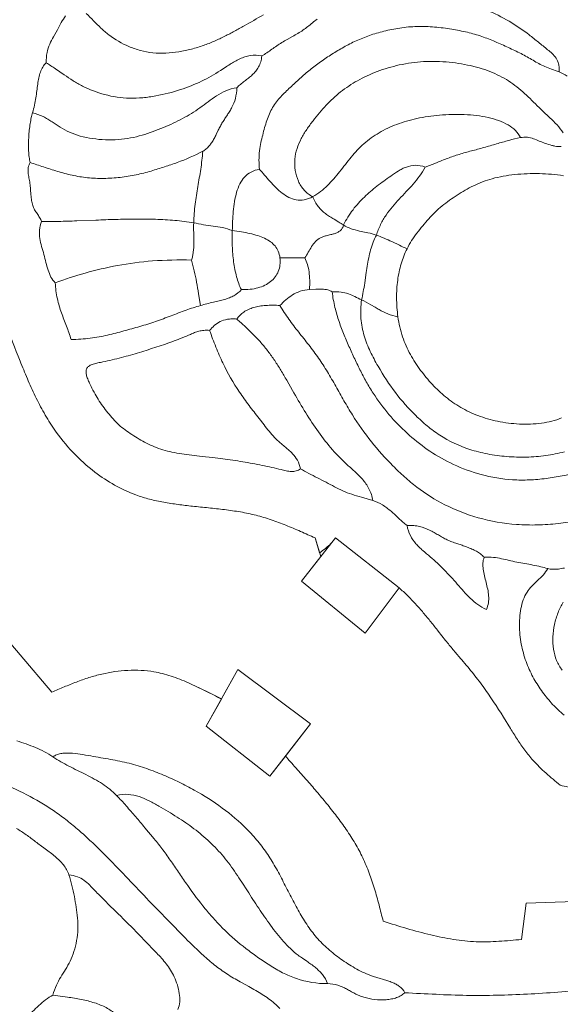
# Model space of a CAD drawing. Header units: millimetres. Extents: x 3808 to 296674, y 522 to 278159.
# Tile 9 of 13: x 112461 to 167604, y 89907 to 190394. Entities that reach past the tile are written whole.
import ezdxf

# ---------------------------------------------------------------- set-up
doc = ezdxf.new("R2010")
doc.units = ezdxf.units.MM
for name, color, linetype, lineweight in [('01_MAIN_BUILDING_REBUILT', 7, 'CONTINUOUS', 18), ('02_SHARP_BUILDINGS', 7, 'CONTINUOUS', 18), ('03_SMOOTH_PATHS_WATER_BRIDGES', 7, 'CONTINUOUS', 18)]:
    doc.layers.add(name, color=color, linetype=linetype, lineweight=lineweight)

msp = doc.modelspace()

# ---------------------------------------------------------------- linework, layer by layer
at = {"layer": '01_MAIN_BUILDING_REBUILT'}
for points in [[(169264, 111883, -0.0027743), (167593, 112269, -0.0022976), (166865, 112876, -0.0069326), (166150, 113496, -0.0116647), (165462, 114138, -0.0164795), (164815, 114815, -0.0227242), (163982, 115844, -0.0146463), (163224, 116938, -0.0067218), (162509, 118070), (161806, 119213, 0.0174207), (159727, 122325, 0.0115743), (158602, 123809, 0.0135024), (157407, 125231, -0.0086624), (156654, 126112, -0.004691), (155907, 127034), (155159, 127979, 0.0024326), (154403, 128928, 0.005947), (153632, 129864, 0.0096452), (152839, 130768, 0.0136631), (152016, 131622, 0.0180909), (151157, 132407), (147685, 127778), (141204, 133102), (143177, 135601), (142593, 137500, 0.0026844), (141109, 138165, 0.0081116), (139618, 138795, 0.0136786), (138109, 139357, 0.0193514), (136574, 139815, 0.0191104), (134984, 140152, 0.0122536), (133367, 140391, 0.0055045), (131734, 140572, -0.0011124), (130093, 140741, -0.0066998), (128615, 140916, -0.01227), (127150, 141147, -0.0180159), (125710, 141463, -0.0238113), (124306, 141898, -0.0400846), (122141, 142896, -0.0351685), (120139, 144213, -0.0408077), (117878, 146250, -0.0385411), (115972, 148611, -0.0216994), (114947, 150257, -0.0164502), (114048, 151978, -0.0112366), (113243, 153753, -0.0061441), (112500, 155556, -0.0096737), (111019, 159463, -0.0133511)], [(109259, 129398), (115741, 121759, -0.002765), (116989, 122293, -0.0083146), (118247, 122799, -0.0138826), (119525, 123247, -0.0193447), (120833, 123611, -0.04547), (123495, 123990, -0.0255554), (124835, 123988, -0.0282292), (126157, 123843, -0.0210707), (127020, 123658, -0.0166228), (127897, 123400, -0.0229081), (129664, 122719, -0.0125535), (131398, 121907, -0.0037572), (133041, 121071), (134722, 124074), (142130, 118519), (139565, 115242, 0.0020291), (140599, 114068), (141676, 112853, -0.0036658), (142743, 111625, -0.0070184), (143750, 110417, -0.0074753), (144788, 109095, -0.0121354), (145773, 107735, -0.01701), (146672, 106327, -0.0220694), (147454, 104861, -0.021942), (148110, 103302, -0.015522), (148650, 101690, -0.0091968), (149113, 100044, -0.003041), (149537, 98380, 0.0041729), (151955, 97645, 0.0124881), (154398, 96991, 0.0197358), (156700, 96530, 0.0289662), (159028, 96296, 0.0146217), (160184, 96287, 0.0104066), (161341, 96335, 0.0062119), (162499, 96422, 0.0020636), (163657, 96528), (164120, 100231), (171065, 100463)]]:
    msp.add_lwpolyline(points, format="xyb", dxfattribs=at)
at = {"layer": '02_SHARP_BUILDINGS'}
for points in [[(144676, 137500), (151157, 132407), (147685, 127778), (141204, 133102)], [(134722, 124074), (142130, 118519), (137963, 113194), (131481, 118287)]]:
    msp.add_lwpolyline(points, close=True, dxfattribs=at)
at = {"layer": '03_SMOOTH_PATHS_WATER_BRIDGES'}
for points in [[(137322, 190883, -0.001767), (135351, 189774, -0.0024244), (134374, 189230, -0.0086692), (133379, 188704, -0.0141341), (132334, 188212, -0.0181947), (131208, 187769, -0.0205939), (129982, 187393, -0.0239201), (128684, 187119, -0.0292253), (127358, 186981, -0.0368216), (126044, 187018, -0.0391088), (124782, 187254, -0.0348487), (123599, 187662, -0.0621195), (121564, 188841, -0.0251029), (120744, 189539, -0.0103549), (119995, 190275, 0.0059009), (119241, 191029, 0.0198656)], [(119241, 191029, -0.0059009), (119995, 190275, 0.0103549), (120744, 189539, 0.0251029), (121564, 188841, 0.0621195), (123599, 187662, 0.0348487), (124782, 187254, 0.0391088), (126044, 187018, 0.0368216), (127358, 186981, 0.0292253), (128684, 187119, 0.0239201), (129982, 187393, 0.0205939), (131208, 187769, 0.0181947), (132334, 188212, 0.0141341), (133379, 188704, 0.0086692), (134374, 189230, 0.0024244), (135351, 189774, 0.001767), (137322, 190883, 0.0084118)], [(142787, 190457, 0.0058045), (142316, 190073, -0.0055657), (141845, 189688, -0.0167674), (141355, 189323, -0.0171051), (140833, 188992, -0.0075054), (140288, 188683), (139738, 188379, 0.0109669), (139200, 188063, 0.0116474), (138684, 187724, 0.003064), (138181, 187372, -0.0056303), (137676, 187022, -0.0140972), (137153, 186690, -0.0527237), (137043, 186077, -0.05413), (136830, 185566, -0.0468384), (136537, 185136, -0.0336804), (136184, 184765, -0.0187724), (135793, 184433, -0.0040238), (135386, 184117, 0.0105819), (134983, 183796, 0.0254815), (134606, 183449, -0.0634687), (134462, 182346, -0.0545152), (134112, 181452, -0.0175551), (133888, 181055, -0.0094026), (133646, 180675), (133397, 180303, 0.0079216), (133153, 179925, 0.0176507), (132927, 179528, 0.0079253), (132717, 179110), (132512, 178686, -0.0100797), (132299, 178270, -0.0199475), (132066, 177877, -0.0311099), (131802, 177519, -0.0430251), (131496, 177211, -0.053155), (131134, 176968, -0.0197404), (130925, 175122, -0.0050839), (130633, 173357, 0.0109456), (130361, 171575, 0.0240819), (130208, 169676, 0.0265558), (131220, 169471, 0.0039929), (132190, 169337, -0.0210752), (133153, 169170, -0.0406934), (134144, 168866, -0.0027352), (134183, 169819, -0.0103362), (134251, 170820, -0.0187036), (134377, 171822, -0.0298176), (134590, 172775, -0.0458212), (134922, 173630, -0.0675038), (135401, 174338, -0.0877766), (136058, 174849, -0.0895142), (136921, 175116, -0.0586753), (136927, 177025, -0.0212215), (137064, 177846, -0.0105821), (137245, 178622, -0.0072904), (137446, 179378, -0.0135554), (137672, 180108, -0.0208077), (137939, 180797, -0.0292861), (138261, 181432, -0.0305656), (138646, 182003, -0.0225791), (139084, 182522, -0.0137705), (139557, 183007, -0.004808), (140048, 183473, -0.004904), (141044, 184395, -0.0133673), (142073, 185279, -0.0160079), (143160, 186101, -0.0126918), (144307, 186868, -0.0140345), (145511, 187589, -0.0200577), (146779, 188236, -0.023583), (148130, 188778, -0.0227608), (149605, 189216, -0.0240533), (151236, 189543, -0.0301494), (152985, 189700, -0.0277995), (154785, 189642, -0.0192354), (156530, 189424, -0.0186458), (158127, 189105, -0.0230456), (159596, 188682, -0.0191773), (160978, 188147, -0.0076686), (162305, 187548, -0.0084022), (163596, 186929, -0.0225652), (164820, 186246, 0.0393876), (166031, 185620, 0.0111118), (166709, 185349, 0.0046857), (167477, 185069, 0.0377445), (167487, 185507, 0.0435048), (167435, 185882, 0.0896606), (167178, 186480, 0.0605963), (166780, 186938, 0.0180064), (166314, 187328, -0.0017807), (165373, 188093, 0.0075456), (164421, 188849, 0.0299669), (162381, 190234, 0.0347918), (160105, 191367, 0.0147903)], [(168315, 184619, 0.0720093), (167477, 185069, 0.0377445), (167487, 185507, 0.0435048), (167435, 185882, 0.0896606), (167178, 186480, 0.0605963), (166780, 186938, 0.0180064), (166314, 187328, -0.0017807), (165373, 188093, 0.0075456), (164421, 188849, 0.0299669), (162381, 190234, 0.0347918), (160105, 191367, 0.0147903)], [(167998, 119417, -0.0368386), (166825, 120513, -0.0292216), (165805, 121759, -0.0299958), (164918, 123131, -0.0365926), (164192, 124677, -0.0393694), (163673, 126436, -0.044444), (163441, 128351, -0.0254012), (163461, 129337, -0.0304783), (163587, 130297, -0.0395115), (163832, 131186, -0.0538305), (164208, 131957, -0.0483648), (164713, 132589, -0.0134066), (165285, 133144, 0.0228871), (165846, 133711, 0.0565808), (166319, 134375, 0.013549), (165604, 134564, 0.0083275), (164816, 134737, 0.0075232), (163165, 135040, -0.0162808), (162379, 135207, 0.0071362), (161605, 135386, 0.0279761), (160779, 135516, 0.0390893), (159838, 135532, 0.0758459), (159712, 134936, 0.0493692), (159740, 134304, 0.0245535), (159867, 133645, 0.0044589), (160038, 132967, -0.0136697), (160198, 132276, -0.03273), (160293, 131582, -0.0532459), (160269, 130890, -0.0697198), (160069, 130208, -0.0515448), (159184, 130710, -0.0372608), (158425, 131342, -0.0199131), (157746, 132055, -0.0023662), (157099, 132798, 0.0153818), (155766, 134238, 0.0203739), (154333, 135579, -0.0033954), (153583, 136219, -0.0127678), (153222, 136554, -0.0201667), (152883, 136911, -0.0605966), (152317, 137735, -0.0745902), (151968, 138773, -0.0126314), (151556, 139122, -0.0054444), (151151, 139490), (150748, 139863, 0.0082938), (150338, 140227, 0.0154314), (149914, 140569, 0.0229326), (149471, 140875, 0.0680622), (148495, 141319), (147328, 141656, -0.0091917), (146323, 141964, -0.0206092), (145424, 142300, -0.0287709), (144571, 142720, 0.0093131), (143708, 143186, 0.0025784), (142828, 143635, -0.0040139), (141948, 144086, -0.0107659), (141088, 144560, -0.1141125), (140659, 144338, -0.0748286), (140165, 144291, -0.0377346), (139640, 144357, -0.0110807), (139117, 144475, 0.0089798), (137209, 144904, 0.0080913), (135213, 145272, 0.0105737), (133180, 145578, 0.0046071), (132128, 145700), (131063, 145814, -0.0043236), (130012, 145936, -0.0079774), (128985, 146081, -0.013296), (127994, 146263, -0.0211001), (127058, 146502, -0.0441634), (125391, 147183, -0.0271907), (123911, 148050, -0.0145478), (123215, 148531, -0.0250537), (122568, 149058, -0.0256396), (121988, 149646, -0.0148124), (121453, 150285, -0.0110029), (120940, 150959, -0.0150562), (120465, 151655, -0.0175545), (120041, 152375, -0.0142498), (119638, 153175, -0.0132427), (119441, 153618, -0.0319269), (119288, 154062, -0.0660661), (119228, 154474, -0.0554013), (119249, 154657, -0.0728613), (119311, 154818, -0.0714449), (119420, 154955, -0.052317), (119569, 155069, -0.0590952), (119966, 155245, -0.0248419), (120445, 155371, -0.0046759), (120954, 155474, 0.0157451), (122849, 155915, 0.009101), (124682, 156439, 0.005468), (126462, 157002, 0.0097963), (128210, 157606, 0.012918), (129880, 158279, -0.0089964), (130294, 158453, -0.0295862), (130736, 158599, -0.0426207), (131237, 158685, -0.0448271), (131829, 158681, -0.0382086), (132311, 159182, -0.0646011), (132898, 159579, -0.0756361), (133644, 159817, -0.034648), (134094, 159858, -0.0303613), (134606, 159838, -0.0982802), (135330, 160561, -0.042014), (135794, 160820, -0.0354033), (136323, 161015, -0.0290111), (136912, 161149, -0.0234961), (137558, 161227, -0.0342643), (139005, 161227, -0.017967), (139606, 161797, -0.0400699), (140283, 162303, -0.0596441), (141072, 162676, -0.0688287), (142014, 162847, 0.0265958), (142045, 163804, 0.0310958), (141973, 164659, 0.0353896), (141807, 165418, 0.0386568), (141551, 166088), (139005, 166088, -0.0598891), (139008, 165356, -0.0659061), (138842, 164703, -0.0666483), (138522, 164137, -0.062056), (138060, 163664, -0.0546321), (137470, 163292, -0.0470276), (136766, 163027, -0.0406046), (135961, 162877, -0.0356562), (135069, 162847, -0.091917), (134310, 162228, -0.0329478), (133858, 162015, -0.0219104), (133359, 161845, -0.0118357), (132813, 161698, -0.0034097), (132221, 161558, 0.0124309), (130903, 161227, 0.0170552), (129424, 160743, 0.0043836), (127898, 160172, -0.0067464), (126326, 159592, -0.0175823), (124712, 159085, 0.0014811), (123086, 158629, -0.0123836), (121429, 158203, -0.0238147), (119663, 157886, -0.0305498), (117708, 157755, 0.0128509), (117481, 158453, 0.006735), (117231, 159129), (116973, 159797, -0.0065012), (116722, 160472, -0.0306541), (116302, 161904, -0.0451883), (116088, 163542, -0.0754857), (115651, 164132, -0.0450639), (115357, 164837, -0.0175121), (115140, 165617, 0.0054057), (114934, 166431, 0.0010191), (114700, 167247, -0.029624), (114515, 168070, -0.0601964), (114480, 168914, -0.0791576), (114699, 169792, 0.0428772), (114489, 170211, 0.0121311), (114236, 170602, -0.0192203), (113987, 170999, -0.0476835), (113788, 171440, -0.0430422), (113672, 171949, -0.0183084), (113613, 172511), (113571, 173100, 0.018118), (113507, 173690, 0.0106847), (113402, 174260, -0.0260782), (113317, 174804, -0.0704453), (113336, 175321, -0.1041708), (113542, 175810, -0.0329728), (113429, 176363, -0.0216784), (113368, 177002, -0.0285328), (113379, 178415, -0.0237275), (113530, 179799, -0.0146184), (113643, 180402, -0.021121), (113773, 180903, 0.023242), (113972, 181671, 0.0150513), (114106, 182420, 0.005893), (114204, 183142, -0.0045862), (114295, 183827, -0.0172273), (114407, 184464, -0.0328996), (114569, 185044, -0.0508453), (114811, 185558, -0.0654431), (115162, 185995, -0.0557898), (115252, 187037, -0.0499168), (115521, 187897, -0.028619), (115897, 188648), (116308, 189363), (116707, 190090, -0.0297753), (117142, 190783, -0.0627131)], [(142787, 190457, 0.0058045), (142316, 190073, -0.0055657), (141845, 189688, -0.0167674), (141355, 189323, -0.0171051), (140833, 188992, -0.0075054), (140288, 188683), (139738, 188379, 0.0109669), (139200, 188063, 0.0116474), (138684, 187724, 0.003064), (138181, 187372, -0.0056303), (137676, 187022, -0.0140972), (137153, 186690, 0.095736), (135985, 186733, 0.0390888), (135440, 186604, 0.0302579), (134916, 186399, 0.0212654), (134409, 186139, 0.0128449), (133915, 185842, 0.0049555), (133431, 185526), (132952, 185211, -0.0319627), (131016, 184120, -0.0327489), (128866, 183262, -0.0338477), (126349, 182613, -0.0226664), (125014, 182429, -0.0285747), (123677, 182381, -0.0592345), (121125, 182754, -0.0523459), (118876, 183615, -0.0216206), (117903, 184169, -0.0110294), (116994, 184769), (116097, 185387, 0.012353), (115162, 185995, -0.0557898), (115252, 187037, -0.0499168), (115521, 187897, -0.028619), (115897, 188648), (116308, 189363), (116707, 190090, -0.0297753), (117142, 190783, -0.0627131)], [(167906, 178848, 0.0384066), (167271, 179658, 0.0195138), (166551, 180384), (165803, 181081, -0.0052642), (165068, 181796, 0.0038199), (164334, 182513, 0.0129008), (163576, 183205, 0.0218781), (162770, 183845, 0.0511671), (160938, 184893, 0.0232295), (159899, 185299, 0.021011), (158770, 185629, 0.0364112), (156272, 186053, 0.0378395), (153664, 186112, 0.0402249), (151183, 185770, 0.0366212), (148919, 185094, 0.0367808), (146919, 184165, 0.0392411), (145192, 183015, 0.0369133), (143715, 181659, 0.0144382), (143039, 180899, 0.011128), (142383, 180080, 0.0155254), (141744, 179200, 0.0282742), (141176, 178255, 0.0424704), (140748, 177241, 0.0566725), (140528, 176156, 0.0602546), (140571, 175016, 0.0645161), (140890, 173921, 0.079884), (141487, 172988, 0.1009972), (142361, 172338, -0.0386939), (141914, 172132, -0.0427733), (141484, 172014, -0.0881917), (140672, 172009, -0.0727028), (139920, 172259, -0.0497948), (139225, 172701, -0.0306635), (138581, 173270, -0.0161082), (137986, 173905, -0.0034496), (137434, 174541, 0.0111866), (136921, 175116, -0.0586753), (136927, 177025, -0.0212215), (137064, 177846, -0.0105821), (137245, 178622, -0.0072904), (137446, 179378, -0.0135554), (137672, 180108, -0.0208077), (137939, 180797, -0.0292861), (138261, 181432, -0.0305656), (138646, 182003, -0.0225791), (139084, 182522, -0.0137705), (139557, 183007, -0.004808), (140048, 183473, -0.004904), (141044, 184395, -0.0133673), (142073, 185279, -0.0160079), (143160, 186101, -0.0126918), (144307, 186868, -0.0140345), (145511, 187589, -0.0200577), (146779, 188236, -0.023583), (148130, 188778, -0.0227608), (149605, 189216, -0.0240533), (151236, 189543, -0.0301494), (152985, 189700, -0.0277995), (154785, 189642, -0.0192354), (156530, 189424, -0.0186458), (158127, 189105, -0.0230456), (159596, 188682, -0.0191773), (160978, 188147, -0.0076686), (162305, 187548, -0.0084022), (163596, 186929, -0.0225652), (164820, 186246, 0.0393876), (166031, 185620, 0.0111118), (166709, 185349, 0.0046857), (167477, 185069, -0.0720093), (168315, 184619, -0.0244226)], [(167906, 178848, 0.0384066), (167271, 179658, 0.0195138), (166551, 180384), (165803, 181081, -0.0052642), (165068, 181796, 0.0038199), (164334, 182513, 0.0129008), (163576, 183205, 0.0218781), (162770, 183845, 0.0511671), (160938, 184893, 0.0232295), (159899, 185299, 0.021011), (158770, 185629, 0.0364112), (156272, 186053, 0.0378395), (153664, 186112, 0.0402249), (151183, 185770, 0.0366212), (148919, 185094, 0.0367808), (146919, 184165, 0.0392411), (145192, 183015, 0.0369133), (143715, 181659, 0.0144382), (143039, 180899, 0.011128), (142383, 180080, 0.0155254), (141744, 179200, 0.0282742), (141176, 178255, 0.0424704), (140748, 177241, 0.0566725), (140528, 176156, 0.0602546), (140571, 175016, 0.0645161), (140890, 173921, 0.079884), (141487, 172988, 0.1009972), (142361, 172338, 0.0376363), (143149, 172857, 0.0294145), (143852, 173471, 0.0201976), (144494, 174154, 0.0110248), (145096, 174882, 0.0021382), (145682, 175629, -0.0066501), (146275, 176370, -0.0156046), (146897, 177081, -0.0247403), (147571, 177736, -0.0467798), (149114, 178848, -0.0428949), (150914, 179704, -0.0374073), (152972, 180304, -0.0316188), (155289, 180643, -0.0309798), (157810, 180704, -0.0195932), (159061, 180606, -0.0248196), (160251, 180407, -0.0331096), (161336, 180094, -0.0459079), (162275, 179656, -0.0640022), (163024, 179081, -0.0830413), (163542, 178356, -0.0765968), (164250, 178391, -0.0567616), (164872, 178246, -0.0182303), (165459, 178011, 0.0211677), (166065, 177773, 0.0137341), (166724, 177568, 0.018848), (167058, 177490, 0.0299097), (167384, 177446, 0.0454202), (167690, 177451, 0.0654783)], [(167690, 177451, -0.0454202), (167384, 177446, -0.0299097), (167058, 177490, -0.018848), (166724, 177568, -0.0137341), (166065, 177773, -0.0211677), (165459, 178011, 0.0182303), (164872, 178246, 0.0567616), (164250, 178391, 0.0765968), (163542, 178356, 0.0159125), (162347, 178074, 0.0063243), (161096, 177720, -0.0015945), (159815, 177346, -0.0093999), (158532, 177000, 0.0166155), (157293, 176650, 0.0115452), (156111, 176241, 0.0056369), (154961, 175799), (153819, 175347, -0.0325717), (153243, 174433, -0.0224318), (152588, 173612, -0.0106047), (151887, 172843, 0.0016937), (151173, 172088, 0.0138583), (150479, 171306, 0.0251916), (149837, 170458, 0.0343164), (149280, 169503, 0.0394219), (148843, 168403, -0.0170819), (149639, 168093, -0.0091777), (150418, 167742), (151191, 167374, 0.0065482), (151968, 167014, -0.0295879), (152433, 167843, -0.0207005), (152978, 168619, -0.0118526), (153573, 169359, -0.0031567), (154186, 170077, -0.0243907), (154834, 170757, -0.0198036), (155544, 171382, -0.0154652), (156300, 171958, -0.0114283), (157086, 172493, -0.0126208), (157894, 172991, -0.0182083), (158742, 173444, -0.0470046), (160661, 174167, -0.0219117), (161774, 174417, -0.0182977), (162970, 174587, -0.0321077), (165475, 174687, -0.0321043), (167921, 174472, -0.0363818)], [(167921, 174472, 0.0321043), (165475, 174687, 0.0321077), (162970, 174587, 0.0182977), (161774, 174417, 0.0219117), (160661, 174167, 0.0470046), (158742, 173444, 0.0182083), (157894, 172991, 0.0126208), (157086, 172493, 0.0114283), (156300, 171958, 0.0154652), (155544, 171382, 0.0198036), (154834, 170757, 0.0243907), (154186, 170077, 0.0031567), (153573, 169359, 0.0118526), (152978, 168619, 0.0207005), (152433, 167843, 0.0295879), (151968, 167014, 0.0402562), (151373, 165475, 0.0386664), (151018, 163810, 0.0351947), (150906, 162010, 0.0307406), (151042, 160069, 0.049594), (151514, 158030, 0.0438567), (152315, 156219, 0.0351639), (153357, 154608, 0.0255698), (154558, 153172, 0.035431), (155900, 151903, 0.039294), (157442, 150832, 0.0410364), (159204, 149991, 0.040202), (161207, 149409, 0.038611), (163431, 149127, 0.02137), (164569, 149120, 0.0245333), (165683, 149215, 0.0294052), (166746, 149421, 0.0363498), (167727, 149750, 0.045479)], [(169387, 144216, -0.0361445), (166159, 143571, -0.020877), (164446, 143427, -0.0250846), (162743, 143440, -0.0512253), (159538, 143971, -0.0422594), (156705, 145007, -0.0391768), (154305, 146352, -0.0345057), (152226, 147968, -0.0306665), (150348, 149854, -0.0333387), (148704, 151993, -0.0157154), (147985, 153151, -0.0121641), (147326, 154359, -0.0086731), (146710, 155609, -0.0053034), (146122, 156891, -0.0079555), (145555, 158205, -0.0159583), (145040, 159575, -0.0226341), (144618, 161035, -0.0272651), (144329, 162616, 0.0651875), (144128, 162736, 0.0450259), (143883, 162817, 0.0493684), (143301, 162887, 0.0198235), (142654, 162880), (142014, 162847, 0.0688287), (141072, 162676, 0.0596441), (140283, 162303, 0.0400699), (139606, 161797, 0.017967), (139005, 161227, 0.0247222), (139916, 159821, 0.0119959), (140920, 158497, -0.0011805), (141951, 157198, -0.0143236), (142944, 155864, -0.01612), (143851, 154453, -0.0071574), (144699, 152988, 0.0015075), (145535, 151508, 0.0101939), (146401, 150052, 0.0283596), (148341, 147320, 0.0267845), (150534, 144859, 0.0151529), (151713, 143736, 0.0189659), (152968, 142695, 0.0461342), (155813, 140898, 0.0487349), (159225, 139569, 0.0504054), (163150, 138880, 0.0237765), (165260, 138828, 0.021605), (167389, 138967, 0.0217253), (169451, 139281, 0.024414)], [(168023, 146291, -0.0319746), (166131, 145909, -0.0283864), (164140, 145752, -0.0264282), (162129, 145812, -0.0270418), (160177, 146079, -0.0305825), (158362, 146543, -0.0661098), (155314, 147996, -0.0277531), (154032, 148935, -0.0220065), (152869, 149982, -0.0364836), (150800, 152329, -0.0318461), (149012, 155031, -0.0220649), (148224, 156527, -0.0373067), (147606, 158140, -0.0509541), (147273, 159893, -0.0588318), (147338, 161806, -0.0053076), (146653, 162133, 0.0273264), (145990, 162415, 0.0515888), (145249, 162595, 0.0526373), (144329, 162616, 0.0272651), (144618, 161035, 0.0226341), (145040, 159575, 0.0159583), (145555, 158205, 0.0079555), (146122, 156891, 0.0053034), (146710, 155609, 0.0086731), (147326, 154359, 0.0121641), (147985, 153151, 0.0157154), (148704, 151993, 0.0333387), (150348, 149854, 0.0306665), (152226, 147968, 0.0345057), (154305, 146352, 0.0391768), (156705, 145007, 0.0422594), (159538, 143971, 0.0512253), (162743, 143440, 0.0250846), (164446, 143427, 0.020877), (166159, 143571, 0.0361445), (169387, 144216, 0.0228572)], [(167727, 149750, -0.0363498), (166746, 149421, -0.0294052), (165683, 149215, -0.0245333), (164569, 149120, -0.02137), (163431, 149127, -0.038611), (161207, 149409, -0.040202), (159204, 149991, -0.0410364), (157442, 150832, -0.039294), (155900, 151903, -0.035431), (154558, 153172, -0.0255698), (153357, 154608, -0.0351639), (152315, 156219, -0.0438567), (151514, 158030, -0.049594), (151042, 160069, -0.0538836), (149999, 160367, -0.0349456), (149123, 160804, -0.0053674), (148706, 161052), (148280, 161308, 0.0270928), (147338, 161806, 0.0588318), (147273, 159893, 0.0509541), (147606, 158140, 0.0373067), (148224, 156527, 0.0220649), (149012, 155031, 0.0318461), (150800, 152329, 0.0364836), (152869, 149982, 0.0220065), (154032, 148935, 0.0277531), (155314, 147996, 0.0661098), (158362, 146543, 0.0305825), (160177, 146079, 0.0270418), (162129, 145812, 0.0264282), (164140, 145752, 0.0283864), (166131, 145909, 0.0319746), (168023, 146291, 0.0377939)], [(168024, 134429, -0.0162609), (167417, 134332, -0.0359417), (166839, 134300, -0.0655963), (166319, 134375, 0.013549), (165604, 134564, 0.0083275), (164816, 134737, 0.0075232), (163165, 135040, -0.0162808), (162379, 135207, 0.0071362), (161605, 135386, 0.0279761), (160779, 135516, 0.0390893), (159838, 135532, 0.0467271), (159476, 135867, 0.0357095), (159056, 136142, 0.0248278), (158591, 136372, 0.0152265), (158095, 136570, 0.0067962), (157581, 136750), (157062, 136925, -0.0089846), (156552, 137108, -0.0177156), (156063, 137313, -0.0176111), (155606, 137549, -0.0067663), (155166, 137803, 0.0045998), (154728, 138059, 0.0156021), (154275, 138299, 0.0577879), (153254, 138668, 0.0348291), (152652, 138762, 0.0337962), (151968, 138773, -0.0126314), (151556, 139122, -0.0054444), (151151, 139490), (150748, 139863, 0.0082938), (150338, 140227, 0.0154314), (149914, 140569, 0.0229326), (149471, 140875, 0.0680622), (148495, 141319, 0.0745994), (148084, 142528, 0.0591103), (147423, 143488, 0.0188041), (147031, 143907, 0.0110024), (146614, 144301, 0.0031877), (146187, 144684, -0.0046079), (145760, 145068, -0.0306171), (144178, 146724, -0.0231019), (142771, 148556, -0.0152674), (141490, 150518, -0.0076246), (140288, 152559), (139699, 153589, 0.0055745), (139099, 154609, 0.0107843), (138472, 155601, 0.0162276), (137799, 156547, 0.0174921), (137068, 157436, 0.0142618), (136285, 158274, 0.0109179), (135460, 159071, 0.0075554), (134606, 159838, -0.0982802), (135330, 160561, -0.042014), (135794, 160820, -0.0354033), (136323, 161015, -0.0290111), (136912, 161149, -0.0234961), (137558, 161227, -0.0342643), (139005, 161227, 0.0247222), (139916, 159821, 0.0119959), (140920, 158497, -0.0011805), (141951, 157198, -0.0143236), (142944, 155864, -0.01612), (143851, 154453, -0.0071574), (144699, 152988, 0.0015075), (145535, 151508, 0.0101939), (146401, 150052, 0.0283596), (148341, 147320, 0.0267845), (150534, 144859, 0.0151529), (151713, 143736, 0.0189659), (152968, 142695, 0.0461342), (155813, 140898, 0.0487349), (159225, 139569, 0.0504054), (163150, 138880, 0.0237765), (165260, 138828, 0.021605), (167389, 138967, 0.0217253), (169451, 139281, 0.024414)], [(111019, 159463, 0.0096737), (112500, 155556, 0.0061441), (113243, 153753, 0.0112366), (114048, 151978, 0.0164502), (114947, 150257, 0.0216994), (115972, 148611, 0.0385411), (117878, 146250, 0.0408077), (120139, 144213, 0.0351685), (122141, 142896, 0.0400846), (124306, 141898, 0.0238113), (125710, 141463, 0.0180159), (127150, 141147, 0.01227), (128615, 140916, 0.0066998), (130093, 140741, 0.0011124), (131734, 140572, -0.0055045), (133367, 140391, -0.0122536), (134984, 140152, -0.0191104), (136574, 139815, -0.0193514), (138109, 139357, -0.0136786), (139618, 138795, -0.0081116), (141109, 138165, -0.0026844), (142593, 137500), (143055, 135996, 0.0219474), (143648, 136430, 0.0252858), (144080, 136814, 0.0221272), (144405, 137165, 0.0090844), (144676, 137500), (151157, 132407, -0.0180909), (152016, 131622, -0.0136631), (152839, 130768, -0.0096452), (153632, 129864, -0.005947), (154403, 128928, -0.0024326), (155159, 127979), (155907, 127034, 0.004691), (156654, 126112, 0.0086624), (157407, 125231, -0.0135024), (158602, 123809, -0.0115743), (159727, 122325, -0.0174207), (161806, 119213), (162509, 118070, 0.0067218), (163224, 116938, 0.0146463), (163982, 115844, 0.0227242), (164815, 114815, 0.0164795), (165462, 114138, 0.0116647), (166150, 113496, 0.0069326), (166865, 112876, 0.0022976), (167593, 112269, 0.0027743), (169264, 111883, 0.0083776)], [(168024, 134429, -0.0162609), (167417, 134332, -0.0359417), (166839, 134300, -0.0655963), (166319, 134375, -0.0565808), (165846, 133711, -0.0228871), (165285, 133144, 0.0134066), (164713, 132589, 0.0483648), (164208, 131957, 0.0538305), (163832, 131186, 0.0395115), (163587, 130297, 0.0304783), (163461, 129337, 0.0254012), (163441, 128351, 0.044444), (163673, 126436, 0.0393694), (164192, 124677, 0.0365926), (164918, 123131, 0.0299958), (165805, 121759, 0.0292216), (166825, 120513, 0.0368386), (167998, 119417, 0.0888269)], [(167907, 130945, 0.0450445), (167381, 129885, 0.0400456), (167016, 128679, 0.0419372), (166847, 127408, 0.0501979), (166910, 126156, 0.0588429), (167230, 125001, 0.0641867), (167799, 123998, 0.070267)], [(167799, 123998, -0.0641867), (167230, 125001, -0.0588429), (166910, 126156, -0.0501979), (166847, 127408, -0.0419372), (167016, 128679, -0.0400456), (167381, 129885, -0.0450445), (167907, 130945, -0.0389541)], [(171065, 100463), (164120, 100231), (163657, 96528, -0.0020636), (162499, 96422, -0.0062119), (161341, 96335, -0.0104066), (160184, 96287, -0.0146217), (159028, 96296, -0.0289662), (156700, 96530, -0.0197358), (154398, 96991, -0.0124881), (151955, 97645, -0.0041729), (149537, 98380, 0.003041), (149113, 100044, 0.0091968), (148650, 101690, 0.015522), (148110, 103302, 0.021942), (147454, 104861, 0.0220694), (146672, 106327, 0.01701), (145773, 107735, 0.0121354), (144788, 109095, 0.0074753), (143750, 110417, 0.0070184), (142743, 111625, 0.0036658), (141676, 112853), (140599, 114068, -0.0020291), (139565, 115242), (137963, 113194), (131481, 118287), (133030, 121053, 0.0048291), (131393, 121899, 0.013224), (129662, 122717, 0.0232973), (127897, 123400, 0.0167218), (127020, 123658, 0.021103), (126157, 123843, 0.0282292), (124835, 123988, 0.0255554), (123495, 123990, 0.04547), (120833, 123611, 0.0193447), (119525, 123247, 0.0138826), (118247, 122799, 0.0083146), (116989, 122293, 0.002765), (115741, 121759), (109259, 129398)], [(170469, 91420, -0.0125505), (164242, 90951, -0.0070889), (161139, 90832, -0.0098543), (158048, 90820, -0.0076059), (154927, 90926, -0.0007698), (151736, 91088, -0.0617545), (151359, 90800, -0.0481794), (150904, 90590, -0.0372333), (150389, 90451, -0.0296028), (149833, 90378, -0.0464265), (148673, 90406, -0.0428237), (147574, 90626, -0.0282938), (147088, 90801, -0.018896), (146641, 91012, -0.0075094), (146215, 91241, 0.0047766), (145796, 91470, 0.0171187), (145367, 91680, 0.0283121), (144913, 91853, 0.077111), (143866, 92014, -0.0830235), (140682, 92541, -0.0346736), (139278, 93135, -0.0268545), (137962, 93895, -0.0092485), (136714, 94734, -0.0115846), (135531, 95604, -0.0293284), (133346, 97497, -0.0149574), (132338, 98546, -0.0125368), (131382, 99658, -0.0184186), (129601, 102019, -0.0040464), (128762, 103240, 0.0021768), (127929, 104461, 0.008478), (127075, 105659, 0.0148873), (126170, 106810), (125233, 107930, 0.0025295), (124293, 109045, 0.0054267), (123333, 110146, 0.0082456), (122338, 111227, 0.0330873), (121652, 111854, 0.0249846), (120890, 112403, 0.0170528), (120073, 112893, 0.0096507), (119220, 113345, 0.0026628), (118352, 113778, -0.0042385), (117488, 114212, -0.0114371), (116650, 114667, -0.01925), (115856, 115162, 0.0296352), (114981, 115684, 0.0212528), (114064, 116111, 0.0126155), (113124, 116474, 0.0039807), (112180, 116802, -0.0048515)], [(112180, 116802, -0.0039807), (113124, 116474, -0.0126155), (114064, 116111, -0.0212528), (114981, 115684, -0.0296352), (115856, 115162, -0.0594509), (116225, 115364, -0.0472652), (116643, 115487, -0.0349414), (117102, 115544, -0.0247778), (117592, 115546, -0.027306), (118635, 115435, -0.0059879), (119701, 115252, 0.0018505), (120735, 115073, -0.0021015), (121730, 114900, -0.0064333), (122691, 114717, -0.0109401), (123624, 114504, -0.0227277), (125420, 113960, -0.0154133), (127124, 113297, -0.0127434), (128736, 112569, -0.0145268), (130269, 111774, -0.0323011), (133124, 109938, -0.0379994), (135638, 107772, -0.0222158), (136753, 106546, -0.0256554), (137756, 105206, -0.0206995), (138639, 103747, -0.0085636), (139448, 102216, 0.001893), (140242, 100667, 0.0114454), (141069, 99153, 0.0217839), (141979, 97722, 0.0329124), (143021, 96422, 0.033672), (144228, 95286, 0.0237135), (145570, 94286, 0.0117596), (146280, 93827, 0.0161714), (147025, 93402, 0.0429641), (148667, 92704, 0.0076611), (149116, 92567), (149570, 92436, -0.0084086), (150018, 92298, -0.0173076), (150447, 92141, -0.0277479), (150846, 91954, -0.0398303), (151201, 91724, -0.1134662), (151736, 91088, 0.0007698), (154927, 90926, 0.0076059), (158048, 90820, 0.0098543), (161139, 90832, 0.0070889), (164242, 90951, 0.0125505), (170469, 91420, 0.0080199)], [(110219, 112664, -0.0231431), (113183, 111298, -0.0294787), (115897, 109682, -0.015136), (117150, 108769, -0.0125344), (118343, 107794, -0.009794), (119487, 106772, -0.0069902), (120594, 105712, -0.0076961), (122741, 103528, -0.0007553), (124852, 101308, 0.0046601), (129121, 96911, 0.0043259), (130205, 95828, 0.0110164), (131321, 94780, 0.0175846), (132499, 93793, 0.0236946), (133769, 92898, 0.0104394), (134445, 92491, 0.0051094), (135139, 92101), (135839, 91718, -0.0052036), (136532, 91328, -0.0105335), (137208, 90920, -0.0161517), (137853, 90482, -0.0220309), (138456, 90002, -0.0278857), (139005, 89468, -0.0364068)], [(139005, 89468, 0.0278857), (138456, 90002, 0.0220309), (137853, 90482, 0.0161517), (137208, 90920, 0.0105335), (136532, 91328, 0.0052036), (135839, 91718), (135139, 92101, -0.0051094), (134445, 92491, -0.0104394), (133769, 92898, -0.0236946), (132499, 93793, -0.0175846), (131321, 94780, -0.0110164), (130205, 95828, -0.0043259), (129121, 96911, -0.0046601), (124852, 101308, 0.0007553), (122741, 103528, 0.0076961), (120594, 105712, 0.0069902), (119487, 106772, 0.009794), (118343, 107794, 0.0125344), (117150, 108769, 0.015136), (115897, 109682, 0.0294787), (113183, 111298, 0.0231431), (110219, 112664, 0.0084427)], [(112133, 107863, -0.0168916), (113122, 107209, -0.0117518), (114074, 106499, 0.0080944), (114561, 106132), (115069, 105765, -0.0058308), (115577, 105390, -0.0128545), (116067, 104999, -0.0207211), (116521, 104584, -0.0297748), (116920, 104139, -0.0397212), (117245, 103655, -0.0489447), (117477, 103125, -0.0696306), (118342, 102930, -0.0630805), (119029, 102559, -0.0393511), (119601, 102075, -0.0102757), (120120, 101537, 0.0066205), (121166, 100463, 0.0024462), (122230, 99409, -0.0036146), (124349, 97307, -0.006038), (126435, 95139, -0.0065491), (126932, 94601, -0.0169865), (127404, 94038, -0.0572352), (128224, 92710, -0.0327407), (128540, 91895, -0.0396686), (128743, 91025, -0.0552812), (128778, 90165, -0.0816398), (128596, 89382, -0.0424066)], [(114408, 89784, -0.0241315), (115096, 90358, -0.0332671), (115856, 90856, -0.0480753), (116200, 91860, -0.0309969), (116649, 92693, -0.0015113), (117139, 93473, 0.0276311), (117605, 94313, 0.0346861), (117991, 95301, 0.0316722), (118262, 96404, 0.0333775), (118392, 97561, 0.0394107), (118355, 98711, 0.0068461), (118215, 99821, 0.0112037), (118036, 100912, 0.0320931), (117477, 103125, 0.0489447), (117245, 103655, 0.0397212), (116920, 104139, 0.0297748), (116521, 104584, 0.0207211), (116067, 104999, 0.0128545), (115577, 105390, 0.0058308), (115069, 105765), (114561, 106132, -0.0080944), (114074, 106499, 0.0117518), (113122, 107209, 0.0168916), (112133, 107863, 0.0435903)], [(128596, 89382, 0.0816398), (128778, 90165, 0.0552812), (128743, 91025, 0.0396686), (128540, 91895, 0.0327407), (128224, 92710, 0.0572352), (127404, 94038, 0.0169865), (126932, 94601, 0.0065491), (126435, 95139, 0.006038), (124349, 97307, 0.0036146), (122230, 99409, -0.0024462), (121166, 100463, -0.0066205), (120120, 101537, 0.0102757), (119601, 102075, 0.0393511), (119029, 102559, 0.0630805), (118342, 102930, 0.0696306), (117477, 103125, -0.0320931), (118036, 100912, -0.0112037), (118215, 99821, -0.0068461), (118355, 98711, -0.0394107), (118392, 97561, -0.0333775), (118262, 96404, -0.0316722), (117991, 95301, -0.0346861), (117605, 94313, -0.0276311), (117139, 93473, 0.0015113), (116649, 92693, 0.0309969), (116200, 91860, 0.0480753), (115856, 90856), (117321, 90640, -0.0120052), (118755, 90395, -0.0272533), (120095, 90058, -0.021006), (120710, 89835, -0.026926)], [(110470, 81472, -0.0040503), (112858, 82165, 0.0014836), (115256, 82848, 0.0016885), (117631, 83550, -0.0035137), (120013, 84245, 0.0165851), (121190, 84621, 0.0123807), (122320, 85056, 0.0081796), (123398, 85523, 0.0037847), (124421, 85995, 0.0103734), (123781, 87036, 0.0258354), (123079, 88012, 0.0420745), (122262, 88873, 0.0559748), (121278, 89565, 0.026926), (120710, 89835, 0.021006), (120095, 90058, 0.0272533), (118755, 90395, 0.0120052), (117321, 90640), (115856, 90856, 0.0332671), (115096, 90358, 0.0241315), (114408, 89784, 0.0141959), (113768, 89161, 0.0041635), (113152, 88515, -0.0051308), (111921, 87233, -0.011852)]]:
    msp.add_lwpolyline(points, format="xyb", dxfattribs=at)
for points in [[(137153, 186690, 0.095736), (135985, 186733, 0.0390888), (135440, 186604, 0.0302579), (134916, 186399, 0.0212654), (134409, 186139, 0.0128449), (133915, 185842, 0.0049555), (133431, 185526), (132952, 185211, -0.0319627), (131016, 184120, -0.0327489), (128866, 183262, -0.0338477), (126349, 182613, -0.0226664), (125014, 182429, -0.0285747), (123677, 182381, -0.0592345), (121125, 182754, -0.0523459), (118876, 183615, -0.0216206), (117903, 184169, -0.0110294), (116994, 184769), (116097, 185387, 0.012353), (115162, 185995, 0.0654431), (114811, 185558, 0.0508453), (114569, 185044, 0.0328996), (114407, 184464, 0.0172273), (114295, 183827, 0.0045862), (114204, 183142, -0.005893), (114106, 182420, -0.0150513), (113972, 181671, -0.023242), (113773, 180903, -0.0518452), (114858, 180504, -0.0190051), (115323, 180254, -0.0115937), (115757, 179985), (116178, 179706, 0.0057926), (116603, 179428, 0.0349669), (117530, 178918, 0.0390702), (118637, 178523, 0.0303397), (119886, 178262, 0.0543934), (122518, 178161, 0.0279721), (123768, 178324, 0.0234206), (124947, 178604, 0.0179658), (126061, 178969, 0.01193), (127118, 179386, 0.0228986), (129079, 180309, 0.033236), (130850, 181401, 0.005701), (131682, 182023, -0.0198687), (132538, 182626, -0.0431522), (133490, 183129, -0.0582185), (134606, 183449, -0.0254815), (134983, 183796, -0.0105819), (135386, 184117, 0.0040238), (135793, 184433, 0.0187724), (136184, 184765, 0.0336804), (136537, 185136, 0.0468384), (136830, 185566, 0.05413), (137043, 186077, 0.0527237)], [(134606, 183449, 0.0582185), (133490, 183129, 0.0431522), (132538, 182626, 0.0198687), (131682, 182023, -0.005701), (130850, 181401, -0.033236), (129079, 180309, -0.0228986), (127118, 179386, -0.01193), (126061, 178969, -0.0179658), (124947, 178604, -0.0234206), (123768, 178324, -0.0279721), (122518, 178161, -0.0543934), (119886, 178262, -0.0303397), (118637, 178523, -0.0390702), (117530, 178918, -0.0349669), (116603, 179428, -0.0057926), (116178, 179706), (115757, 179985, 0.0115937), (115323, 180254, 0.0190051), (114858, 180504, 0.0518452), (113773, 180903, 0.021121), (113643, 180402, 0.0146184), (113530, 179799, 0.0237275), (113379, 178415, 0.0285328), (113368, 177002, 0.0216784), (113429, 176363, 0.0329728), (113542, 175810, -0.0049417), (114896, 175368, 0.0074541), (116310, 174915, 0.018614), (117797, 174523, 0.0286028), (119370, 174265, 0.0292959), (121028, 174196, 0.0244657), (122712, 174305, 0.0225033), (124349, 174566, 0.0233307), (125865, 174950, 0.0032938), (127236, 175377, 0.0101346), (128531, 175817, 0.034539), (131134, 176968, 0.053155), (131496, 177211, 0.0430251), (131802, 177519, 0.0311099), (132066, 177877, 0.0199475), (132299, 178270, 0.0100797), (132512, 178686), (132717, 179110, -0.0079253), (132927, 179528, -0.0176507), (133153, 179925, -0.0079216), (133397, 180303), (133646, 180675, 0.0094026), (133888, 181055, 0.0175551), (134112, 181452, 0.0545152), (134462, 182346, 0.0634687)], [(163542, 178356, 0.0830413), (163024, 179081, 0.0640022), (162275, 179656, 0.0459079), (161336, 180094, 0.0331096), (160251, 180407, 0.0248196), (159061, 180606, 0.0195932), (157810, 180704, 0.0309798), (155289, 180643, 0.0316188), (152972, 180304, 0.0374073), (150914, 179704, 0.0428949), (149114, 178848, 0.0467798), (147571, 177736, 0.0247403), (146897, 177081, 0.0156046), (146275, 176370, 0.0066501), (145682, 175629, -0.0021382), (145096, 174882, -0.0110248), (144494, 174154, -0.0201976), (143852, 173471, -0.0294145), (143149, 172857, -0.0376363), (142361, 172338, 0.0788355), (142912, 171326, 0.035869), (143261, 170938, 0.0284674), (143651, 170603, 0.0191281), (144076, 170305, 0.0094807), (144527, 170024), (145000, 169744, -0.0077752), (145486, 169444, -0.0474569), (146459, 171005, -0.0383772), (147615, 172296, -0.0264009), (148898, 173398, -0.0116205), (150313, 174436, -0.017463), (151079, 174950, -0.0206338), (151483, 175174, -0.0291856), (151904, 175356, -0.0830132), (152811, 175530, -0.0958587), (153819, 175347), (154961, 175799, -0.0056369), (156111, 176241, -0.0115452), (157293, 176650, -0.0166155), (158532, 177000, 0.0093999), (159815, 177346, 0.0015945), (161096, 177720, -0.0063243), (162347, 178074, -0.0159125)], [(131134, 176968, -0.034539), (128531, 175817, -0.0101346), (127236, 175377, -0.0032938), (125865, 174950, -0.0233307), (124349, 174566, -0.0225033), (122712, 174305, -0.0244657), (121028, 174196, -0.0292959), (119370, 174265, -0.0286028), (117797, 174523, -0.018614), (116310, 174915, -0.0074541), (114896, 175368, 0.0049417), (113542, 175810, 0.1041708), (113336, 175321, 0.0704453), (113317, 174804, 0.0260782), (113402, 174260, -0.0106847), (113507, 173690, -0.018118), (113571, 173100), (113613, 172511, 0.0183084), (113672, 171949, 0.0430422), (113788, 171440, 0.0476835), (113987, 170999, 0.0192203), (114236, 170602, -0.0121311), (114489, 170211, -0.0428772), (114699, 169792, 0.0085086), (116434, 169804, 0.0039847), (118292, 169862), (120239, 169940, -0.0027998), (122246, 170010, -0.0059266), (124278, 170046, -0.00929), (126304, 170020, -0.0131825), (128291, 169906, -0.017925), (130208, 169676, -0.0240819), (130361, 171575, -0.0109456), (130633, 173357, 0.0050839), (130925, 175122, 0.0197404)], [(134144, 168866, -0.0027352), (134183, 169819, -0.0103362), (134251, 170820, -0.0187036), (134377, 171822, -0.0298176), (134590, 172775, -0.0458212), (134922, 173630, -0.0675038), (135401, 174338, -0.0877766), (136058, 174849, -0.0895142), (136921, 175116, -0.0111866), (137434, 174541, 0.0034496), (137986, 173905, 0.0161082), (138581, 173270, 0.0306635), (139225, 172701, 0.0497948), (139920, 172259, 0.0727028), (140672, 172009, 0.0881917), (141484, 172014, 0.0427733), (141914, 172132, 0.0386939), (142361, 172338, 0.0788355), (142912, 171326, 0.035869), (143261, 170938, 0.0284674), (143651, 170603, 0.0191281), (144076, 170305, 0.0094807), (144527, 170024), (145000, 169744, -0.0077752), (145486, 169444, -0.0883805), (145365, 169108, -0.0859809), (145156, 168860, -0.0620813), (144878, 168682, -0.0364859), (144551, 168554, -0.0164291), (144194, 168455), (143828, 168367, 0.0165859), (143471, 168268, 0.0367846), (143145, 168140, 0.0882644), (142623, 167752, 0.0508447), (142230, 167235, 0.0125409), (141896, 166657, -0.0233122), (141551, 166088), (139005, 166088, 0.069694), (138833, 166753, 0.0728914), (138505, 167298, 0.0631383), (138037, 167738, 0.0476476), (137443, 168087, 0.0334658), (136741, 168360, 0.0226238), (135947, 168571, 0.0146528), (135075, 168735, 0.0086396)], [(153819, 175347, 0.0958587), (152811, 175530, 0.0830132), (151904, 175356, 0.0291856), (151483, 175174, 0.0206338), (151079, 174950, 0.017463), (150313, 174436, 0.0116205), (148898, 173398, 0.0264009), (147615, 172296, 0.0383772), (146459, 171005, 0.0474569), (145486, 169444, 0.0572357), (146282, 169060, 0.0300226), (147118, 168827), (147977, 168642, -0.0282434), (148843, 168403, -0.0394219), (149280, 169503, -0.0343164), (149837, 170458, -0.0251916), (150479, 171306, -0.0138583), (151173, 172088, -0.0016937), (151887, 172843, 0.0106047), (152588, 173612, 0.0224318), (153243, 174433, 0.0325717)], [(114699, 169792, 0.0085086), (116434, 169804, 0.0039847), (118292, 169862), (120239, 169940, -0.0027998), (122246, 170010, -0.0059266), (124278, 170046, -0.00929), (126304, 170020, -0.0131825), (128291, 169906, -0.017925), (130208, 169676, 0.011602), (130209, 168661, -0.0064505), (130220, 167638, -0.0275754), (130167, 166679, -0.025589), (130094, 166246, -0.0368827), (129977, 165856, 0.027119), (126011, 165771, 0.0265254), (122427, 165304, 0.0234514), (119146, 164535, 0.0180291), (116088, 163542, -0.0754857), (115651, 164132, -0.0450639), (115357, 164837, -0.0175121), (115140, 165617, 0.0054057), (114934, 166431, 0.0010191), (114700, 167247, -0.029624), (114515, 168070, -0.0601964), (114480, 168914, -0.0791576)], [(130208, 169676, 0.011602), (130209, 168661, -0.0064505), (130220, 167638, -0.0275754), (130167, 166679, -0.025589), (130094, 166246, -0.0368827), (129977, 165856, -0.0174956), (130268, 164759, -0.0109479), (130506, 163607, -0.0053413), (130710, 162423), (130903, 161227, -0.0124309), (132221, 161558, 0.0034097), (132813, 161698, 0.0118357), (133359, 161845, 0.0219104), (133858, 162015, 0.0329478), (134310, 162228, 0.091917), (135069, 162847, -0.0300762), (134802, 163462, -0.0227692), (134584, 164152, -0.0321227), (134284, 165686, -0.0229508), (134146, 167305, -0.0197162), (134144, 168866, 0.0406934), (133153, 169170, 0.0210752), (132190, 169337, -0.0039929), (131220, 169471, -0.0265558)], [(134144, 168866, 0.0197162), (134146, 167305, 0.0229508), (134284, 165686, 0.0321227), (134584, 164152, 0.0227692), (134802, 163462, 0.0300762), (135069, 162847, 0.0356562), (135961, 162877, 0.0406046), (136766, 163027, 0.0470276), (137470, 163292, 0.0546321), (138060, 163664, 0.062056), (138522, 164137, 0.0666483), (138842, 164703, 0.0659061), (139008, 165356, 0.0598891), (139005, 166088, 0.069694), (138833, 166753, 0.0728914), (138505, 167298, 0.0631383), (138037, 167738, 0.0476476), (137443, 168087, 0.0334658), (136741, 168360, 0.0226238), (135947, 168571, 0.0146528), (135075, 168735, 0.0086396)], [(145486, 169444, -0.0883805), (145365, 169108, -0.0859809), (145156, 168860, -0.0620813), (144878, 168682, -0.0364859), (144551, 168554, -0.0164291), (144194, 168455), (143828, 168367, 0.0165859), (143471, 168268, 0.0367846), (143145, 168140, 0.0882644), (142623, 167752, 0.0508447), (142230, 167235, 0.0125409), (141896, 166657, -0.0233122), (141551, 166088, -0.0386568), (141807, 165418, -0.0353896), (141973, 164659, -0.0310958), (142045, 163804, -0.0265958), (142014, 162847), (142654, 162880, -0.0198235), (143301, 162887, -0.0493684), (143883, 162817, -0.0450259), (144128, 162736, -0.0651875), (144329, 162616, -0.0526373), (145249, 162595, -0.0515888), (145990, 162415, -0.0273264), (146653, 162133, 0.0053076), (147338, 161806, 0.0126089), (147509, 162647, 0.0067193), (147649, 163505), (147777, 164370, -0.0043559), (147909, 165230, -0.0101487), (148064, 166075, -0.0164924), (148260, 166892, -0.0235351), (148513, 167672, -0.0310957), (148843, 168403, 0.0282434), (147977, 168642), (147118, 168827, -0.0300226), (146282, 169060, -0.0572357)], [(148843, 168403, 0.0310957), (148513, 167672, 0.0235351), (148260, 166892, 0.0164924), (148064, 166075, 0.0101487), (147909, 165230, 0.0043559), (147777, 164370), (147649, 163505, -0.0067193), (147509, 162647, -0.0126089), (147338, 161806, -0.0270928), (148280, 161308), (148706, 161052, 0.0053674), (149123, 160804, 0.0349456), (149999, 160367, 0.0538836), (151042, 160069, -0.0307406), (150906, 162010, -0.0351947), (151018, 163810, -0.0386664), (151373, 165475, -0.0402562), (151968, 167014, -0.0065482), (151191, 167374), (150418, 167742, 0.0091777), (149639, 168093, 0.0170819)], [(116088, 163542, -0.0180291), (119146, 164535, -0.0234514), (122427, 165304, -0.0265254), (126011, 165771, -0.027119), (129977, 165856, -0.0174956), (130268, 164759, -0.0109479), (130506, 163607, -0.0053413), (130710, 162423), (130903, 161227, 0.0170552), (129424, 160743, 0.0043836), (127898, 160172, -0.0067464), (126326, 159592, -0.0175823), (124712, 159085, 0.0014811), (123086, 158629, -0.0123836), (121429, 158203, -0.0238147), (119663, 157886, -0.0305498), (117708, 157755, 0.0128509), (117481, 158453, 0.006735), (117231, 159129), (116973, 159797, -0.0065012), (116722, 160472, -0.0306541), (116302, 161904, -0.0451883)], [(131829, 158681, -0.0382086), (132311, 159182, -0.0646011), (132898, 159579, -0.0756361), (133644, 159817, -0.034648), (134094, 159858, -0.0303613), (134606, 159838, -0.0075554), (135460, 159071, -0.0109179), (136285, 158274, -0.0142618), (137068, 157436, -0.0174921), (137799, 156547, -0.0162276), (138472, 155601, -0.0107843), (139099, 154609, -0.0055745), (139699, 153589), (140288, 152559, 0.0076246), (141490, 150518, 0.0152674), (142771, 148556, 0.0231019), (144178, 146724, 0.0306171), (145760, 145068, 0.0046079), (146187, 144684, -0.0031877), (146614, 144301, -0.0110024), (147031, 143907, -0.0188041), (147423, 143488, -0.0591103), (148084, 142528, -0.0745994), (148495, 141319), (147328, 141656, -0.0091917), (146323, 141964, -0.0206092), (145424, 142300, -0.0287709), (144571, 142720, 0.0093131), (143708, 143186, 0.0025784), (142828, 143635, -0.0040139), (141948, 144086, -0.0107659), (141088, 144560, 0.0831498), (140786, 145428, 0.0643926), (140288, 146099, 0.0191991), (139991, 146388, 0.0100358), (139678, 146659), (139358, 146924, -0.0081021), (139043, 147193, -0.0221016), (138450, 147769, -0.0153295), (137903, 148388, -0.0085304), (137383, 149036), (136874, 149696, -0.002403), (135860, 151022, -0.0130244), (134882, 152385, -0.0371205), (133185, 155359, -0.0151538), (132474, 156987, -0.0090034)], [(141088, 144560, -0.1141125), (140659, 144338, -0.0748286), (140165, 144291, -0.0377346), (139640, 144357, -0.0110807), (139117, 144475, 0.0089798), (137209, 144904, 0.0080913), (135213, 145272, 0.0105737), (133180, 145578, 0.0046071), (132128, 145700), (131063, 145814, -0.0043236), (130012, 145936, -0.0079774), (128985, 146081, -0.013296), (127994, 146263, -0.0211001), (127058, 146502, -0.0441634), (125391, 147183, -0.0271907), (123911, 148050, -0.0145478), (123215, 148531, -0.0250537), (122568, 149058, -0.0256396), (121988, 149646, -0.0148124), (121453, 150285, -0.0110029), (120940, 150959, -0.0150562), (120465, 151655, -0.0175545), (120041, 152375, -0.0142498), (119638, 153175, -0.0132427), (119441, 153618, -0.0319269), (119288, 154062, -0.0660661), (119228, 154474, -0.0554013), (119249, 154657, -0.0728613), (119311, 154818, -0.0714449), (119420, 154955, -0.052317), (119569, 155069, -0.0590952), (119966, 155245, -0.0248419), (120445, 155371, -0.0046759), (120954, 155474, 0.0157451), (122849, 155915, 0.009101), (124682, 156439, 0.005468), (126462, 157002, 0.0097963), (128210, 157606, 0.012918), (129880, 158279, -0.0089964), (130294, 158453, -0.0295862), (130736, 158599, -0.0426207), (131237, 158685, -0.0448271), (131829, 158681, 0.0090034), (132474, 156987, 0.0151538), (133185, 155359, 0.0371205), (134882, 152385, 0.0130244), (135860, 151022, 0.002403), (136874, 149696), (137383, 149036, 0.0085304), (137903, 148388, 0.0153295), (138450, 147769, 0.0221016), (139043, 147193, 0.0081021), (139358, 146924), (139678, 146659, -0.0100358), (139991, 146388, -0.0191991), (140288, 146099, -0.0643926), (140786, 145428, -0.0831498)], [(151968, 138773, 0.0745902), (152317, 137735, 0.0605966), (152883, 136911, 0.0201667), (153222, 136554, 0.0127678), (153583, 136219, 0.0033954), (154333, 135579, -0.0203739), (155766, 134238, -0.0153818), (157099, 132798, 0.0023662), (157746, 132055, 0.0199131), (158425, 131342, 0.0372608), (159184, 130710, 0.0515448), (160069, 130208, 0.0697198), (160269, 130890, 0.0532459), (160293, 131582, 0.03273), (160198, 132276, 0.0136697), (160038, 132967, -0.0044589), (159867, 133645, -0.0245535), (159740, 134304, -0.0493692), (159712, 134936, -0.0758459), (159838, 135532, 0.0467271), (159476, 135867, 0.0357095), (159056, 136142, 0.0248278), (158591, 136372, 0.0152265), (158095, 136570, 0.0067962), (157581, 136750), (157062, 136925, -0.0089846), (156552, 137108, -0.0177156), (156063, 137313, -0.0176111), (155606, 137549, -0.0067663), (155166, 137803, 0.0045998), (154728, 138059, 0.0156021), (154275, 138299, 0.0577879), (153254, 138668, 0.0348291), (152652, 138762, 0.0337962)], [(151736, 91088, 0.1134662), (151201, 91724, 0.0398303), (150846, 91954, 0.0277479), (150447, 92141, 0.0173076), (150018, 92298, 0.0084086), (149570, 92436), (149116, 92567, -0.0076611), (148667, 92704, -0.0429641), (147025, 93402, -0.0161714), (146280, 93827, -0.0117596), (145570, 94286, -0.0237135), (144228, 95286, -0.033672), (143021, 96422, -0.0329124), (141979, 97722, -0.0217839), (141069, 99153, -0.0114454), (140242, 100667, -0.001893), (139448, 102216, 0.0085636), (138639, 103747, 0.0206995), (137756, 105206, 0.0256554), (136753, 106546, 0.0222158), (135638, 107772, 0.0379994), (133124, 109938, 0.0323011), (130269, 111774, 0.0145268), (128736, 112569, 0.0127434), (127124, 113297, 0.0154133), (125420, 113960, 0.0227277), (123624, 114504, 0.0109401), (122691, 114717, 0.0064333), (121730, 114900, 0.0021015), (120735, 115073, -0.0018505), (119701, 115252, 0.0059879), (118635, 115435, 0.027306), (117592, 115546, 0.0247778), (117102, 115544, 0.0349414), (116643, 115487, 0.0472652), (116225, 115364, 0.0594509), (115856, 115162, 0.01925), (116650, 114667, 0.0114371), (117488, 114212, 0.0042385), (118352, 113778, -0.0026628), (119220, 113345, -0.0096507), (120073, 112893, -0.0170528), (120890, 112403, -0.0249846), (121652, 111854, -0.0330873), (122338, 111227, -0.078136), (123530, 111330, -0.0620439), (124639, 111106, -0.0377066), (125679, 110667, -0.0140908), (126665, 110126, -0.0104167), (128518, 109014, -0.020944), (130238, 107830, -0.0270085), (131835, 106482, -0.0304665), (133270, 104956, -0.0140975), (133916, 104129, -0.0098089), (134524, 103269, -0.005553), (135108, 102387), (135681, 101493, 0.0045082), (136842, 99708, 0.0108135), (138050, 97967, 0.0098148), (138684, 97130, 0.0154216), (139355, 96332, 0.0210332), (140080, 95588, 0.0262901), (140875, 94912, 0.0101571), (141302, 94603), (141738, 94303, -0.0059636), (142171, 94000, -0.0141641), (142590, 93682, -0.0226272), (142981, 93336, -0.0309612), (143332, 92951, -0.0811157), (143866, 92014, -0.077111), (144913, 91853, -0.0283121), (145367, 91680, -0.0171187), (145796, 91470, -0.0047766), (146215, 91241, 0.0075094), (146641, 91012, 0.018896), (147088, 90801, 0.0282938), (147574, 90626, 0.0428237), (148673, 90406, 0.0464265), (149833, 90378, 0.0296028), (150389, 90451, 0.0372333), (150904, 90590, 0.0481794), (151359, 90800, 0.0617545)], [(143866, 92014, 0.0811157), (143332, 92951, 0.0309612), (142981, 93336, 0.0226272), (142590, 93682, 0.0141641), (142171, 94000, 0.0059636), (141738, 94303), (141302, 94603, -0.0101571), (140875, 94912, -0.0262901), (140080, 95588, -0.0210332), (139355, 96332, -0.0154216), (138684, 97130, -0.0098148), (138050, 97967, -0.0108135), (136842, 99708, -0.0045082), (135681, 101493), (135108, 102387, 0.005553), (134524, 103269, 0.0098089), (133916, 104129, 0.0140975), (133270, 104956, 0.0304665), (131835, 106482, 0.0270085), (130238, 107830, 0.020944), (128518, 109014, 0.0104167), (126665, 110126, 0.0140908), (125679, 110667, 0.0377066), (124639, 111106, 0.0620439), (123530, 111330, 0.078136), (122338, 111227, -0.0082456), (123333, 110146, -0.0054267), (124293, 109045, -0.0025295), (125233, 107930), (126170, 106810, -0.0148873), (127075, 105659, -0.008478), (127929, 104461, -0.0021768), (128762, 103240, 0.0040464), (129601, 102019, 0.0184186), (131382, 99658, 0.0125368), (132338, 98546, 0.0149574), (133346, 97497, 0.0293284), (135531, 95604, 0.0115846), (136714, 94734, 0.0092485), (137962, 93895, 0.0268545), (139278, 93135, 0.0346736), (140682, 92541, 0.0830235)]]:
    msp.add_lwpolyline(points, format="xyb", close=True, dxfattribs=at)

doc.saveas('drawing.dxf')
